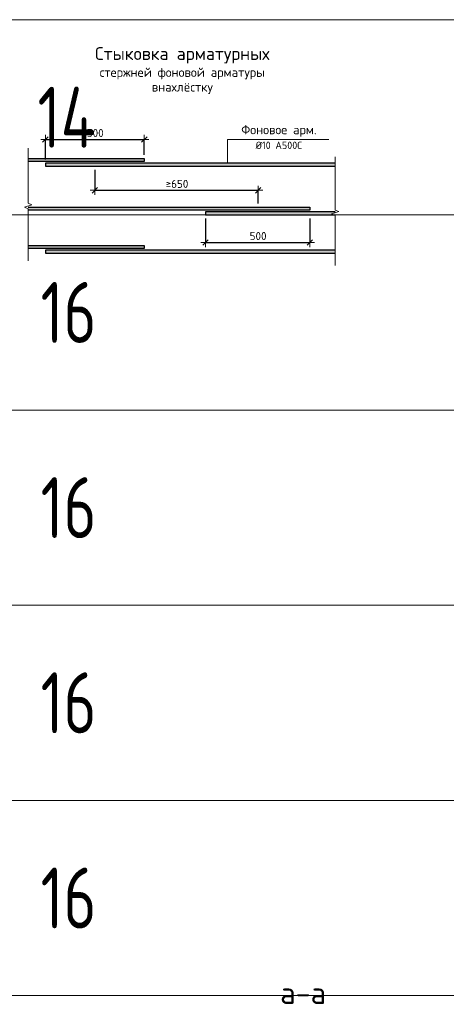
# Model space of a CAD drawing. Header units: metres. Extents: x -38 to 97, y -15 to 21.
# Tile 109 of 132: x 75.91 to 77.66, y 3.64 to 7.67. Entities that reach past the tile are written whole.
import ezdxf

# ---------------------------------------------------------------- set-up
doc = ezdxf.new("R2010")
doc.units = ezdxf.units.M
doc.header["$PDMODE"] = 65
doc.layers.add('XR$3$Арм.стержн.ниж.зоны Х', color=7, linetype='Continuous', lineweight=35, true_color=0xc600c6)
doc.layers.add('XR$5$Арм.стержн.ниж.зоны Х', color=7, linetype='Continuous', lineweight=35, true_color=0xc600c6)
doc.layers.add('XR$3$Размерная линия_ общее', color=7, linetype='Continuous', lineweight=13)
doc.layers.add('XR$5$Размерная линия_ общее', color=7, linetype='Continuous', lineweight=13)
doc.styles.add('ISOCPEUR', font='txt')
doc.dimstyles.new('DIMSTYLE_35', dxfattribs={"dimtxt": 0.033, "dimasz": 0.0375, "dimexe": 0, "dimexo": 0, "dimgap": 0.0165, "dimtad": 2, "dimdec": 0, "dimlfac": 1000, "dimrnd": 1, "dimzin": 12, "dimdsep": 46, "dimtxsty": 'ISOCPEUR', "dimblk1": 'ALL_ML_STRICH', "dimblk2": 'ALL_ML_STRICH', "dimsah": 1, "dimcen": 0, "dimclrd": 7, "dimclre": 256, "dimclrt": 7, "dimadec": 0, "dimazin": 0, "dimtfac": 1, "dimtdec": 0, "dimtix": 1, "dimtmove": 2, "dimatfit": 3, "dimfxl": 0, "dimtzin": 0, "dimlwd": 0, "dimlwe": -3, "dimarcsym": 0})
doc.dimstyles.new('DIMSTYLE_6', dxfattribs={"dimtxt": 0.033, "dimasz": 0.0375, "dimexe": 0, "dimexo": 0, "dimgap": 0.0165, "dimtad": 2, "dimdec": 0, "dimlfac": 1000, "dimrnd": 1, "dimzin": 12, "dimdsep": 46, "dimtxsty": 'ISOCPEUR', "dimblk1": 'ALL_ML_STRICH', "dimblk2": 'ALL_ML_STRICH', "dimsah": 1, "dimcen": 0, "dimclrd": 7, "dimclre": 256, "dimclrt": 7, "dimadec": 0, "dimazin": 0, "dimtfac": 1, "dimtdec": 0, "dimtix": 1, "dimtmove": 2, "dimatfit": 3, "dimfxl": 0, "dimtzin": 0, "dimlwd": 0, "dimlwe": -3, "dimarcsym": 0})
doc.dimstyles.new('DIMSTYLE_7', dxfattribs={"dimtxt": 0.033, "dimasz": 0.0375, "dimexe": 0, "dimexo": 0, "dimgap": 0.0165, "dimtad": 2, "dimdec": 0, "dimlfac": 1000, "dimrnd": 1, "dimzin": 12, "dimdsep": 46, "dimtxsty": 'ISOCPEUR', "dimblk1": 'ALL_ML_STRICH', "dimblk2": 'ALL_ML_STRICH', "dimsah": 1, "dimcen": 0, "dimclrd": 7, "dimclre": 256, "dimclrt": 7, "dimadec": 0, "dimazin": 0, "dimtfac": 1, "dimtdec": 0, "dimtix": 1, "dimtmove": 2, "dimatfit": 3, "dimfxl": 0, "dimtzin": 0, "dimlwd": 0, "dimlwe": -3, "dimarcsym": 0})
doc.dimstyles.new('DIMSTYLE_8', dxfattribs={"dimtxt": 0.033, "dimasz": 0.0375, "dimexe": 0, "dimexo": 0, "dimgap": 0.0165, "dimtad": 2, "dimdec": 0, "dimlfac": 1000, "dimrnd": 1, "dimzin": 12, "dimdsep": 46, "dimtxsty": 'ISOCPEUR', "dimblk1": 'ALL_ML_STRICH', "dimblk2": 'ALL_ML_STRICH', "dimsah": 1, "dimcen": 0, "dimclrd": 7, "dimclre": 256, "dimclrt": 7, "dimadec": 0, "dimazin": 0, "dimtfac": 1, "dimtdec": 0, "dimtix": 1, "dimtmove": 2, "dimatfit": 3, "dimfxl": 0, "dimtzin": 0, "dimlwd": 0, "dimlwe": -3, "dimarcsym": 0})

# ---------------------------------------------------------------- blocks, each defined once
blk = doc.blocks.new('ALL_ML_STRICH')
at = {"color": 0, "linetype": 'ByBlock', "lineweight": -2}
for p, q in [((-1, 0), (0.5, 0)), ((-0.3, -0.3), (0.3, 0.3)), ((0, -0.5), (0, 0.5))]:
    blk.add_line(p, q, dxfattribs=at)
blk = doc.blocks.new('*D40')
at = {"layer": 'DEFPOINTS', "color": 7, "linetype": 'Continuous', "lineweight": 13, "transparency": 33554687}
for p in [(76.0122, 7.1808), (76.0122, 7.0837), (76.4182, 7.1027)]:
    blk.add_point(p, dxfattribs=at)
at = {"layer": 'XR$3$Размерная линия_ общее', "color": 253, "linetype": 'Continuous', "lineweight": -2, "true_color": 0xa0a0a0, "transparency": 33554687}
for p, q in [((76.0122, 7.0987), (76.0122, 7.1808)), ((76.4182, 7.1177), (76.4182, 7.1808))]:
    blk.add_line(p, q, dxfattribs=at)
at = {"layer": 'XR$3$Размерная линия_ общее', "color": 7, "linetype": 'Continuous', "lineweight": -2, "transparency": 33554687}
blk.add_line((76.0122, 7.1808), (76.4182, 7.1808), dxfattribs=at)
at = {"layer": 'XR$3$Размерная линия_ общее', "color": 7, "linetype": 'Continuous', "lineweight": 13, "transparency": 33554687, "xscale": 0.0375, "yscale": 0.0375, "zscale": 0.0375, "rotation": 180}
blk.add_blockref('ALL_ML_STRICH', (76.0122, 7.1808), dxfattribs=at)
at = {"layer": 'XR$3$Размерная линия_ общее', "color": 7, "linetype": 'Continuous', "lineweight": 13, "transparency": 33554687, "xscale": 0.0375, "yscale": 0.0375, "zscale": 0.0375}
blk.add_blockref('ALL_ML_STRICH', (76.4182, 7.1808), dxfattribs=at)
at = {"layer": 'XR$3$Размерная линия_ общее', "color": 7, "linetype": 'Continuous', "lineweight": 13, "transparency": 33554687, "insert": (76.1822, 7.2238), "char_height": 0.033, "width": 0.00165, "attachment_point": 1, "line_spacing_factor": 0.60241, "style": 'ISOCPEUR'}
blk.add_mtext('500', dxfattribs=at)
blk = doc.blocks.new('*D41')
at = {"layer": 'DEFPOINTS', "color": 7, "linetype": 'Continuous', "lineweight": 13, "transparency": 33554687}
for p in [(76.2152, 7.0717), (76.2152, 6.9723), (76.8852, 6.9027)]:
    blk.add_point(p, dxfattribs=at)
at = {"layer": 'XR$3$Размерная линия_ общее', "color": 253, "linetype": 'Continuous', "lineweight": -2, "true_color": 0xa0a0a0, "transparency": 33554687}
for p, q in [((76.2152, 7.0567), (76.2152, 6.9723)), ((76.8852, 6.9177), (76.8852, 6.9723))]:
    blk.add_line(p, q, dxfattribs=at)
at = {"layer": 'XR$3$Размерная линия_ общее', "color": 7, "linetype": 'Continuous', "lineweight": -2, "transparency": 33554687}
blk.add_line((76.2152, 6.9723), (76.8852, 6.9723), dxfattribs=at)
at = {"layer": 'XR$3$Размерная линия_ общее', "color": 7, "linetype": 'Continuous', "lineweight": 13, "transparency": 33554687, "xscale": 0.0375, "yscale": 0.0375, "zscale": 0.0375, "rotation": 180}
blk.add_blockref('ALL_ML_STRICH', (76.2152, 6.9723), dxfattribs=at)
at = {"layer": 'XR$3$Размерная линия_ общее', "color": 7, "linetype": 'Continuous', "lineweight": 13, "transparency": 33554687, "xscale": 0.0375, "yscale": 0.0375, "zscale": 0.0375}
blk.add_blockref('ALL_ML_STRICH', (76.8852, 6.9723), dxfattribs=at)
at = {"layer": 'XR$3$Размерная линия_ общее', "color": 7, "linetype": 'Continuous', "lineweight": 13, "transparency": 33554687, "insert": (76.5056, 7.0153), "char_height": 0.033, "width": 0.00165, "attachment_point": 1, "line_spacing_factor": 0.60241, "style": 'ISOCPEUR'}
blk.add_mtext('≥650', dxfattribs=at)
blk = doc.blocks.new('*D42')
at = {"layer": 'DEFPOINTS', "color": 7, "linetype": 'Continuous', "lineweight": 13, "transparency": 33554687}
for p in [(76.6692, 6.8717), (77.0972, 6.8717), (76.6692, 6.7584)]:
    blk.add_point(p, dxfattribs=at)
at = {"layer": 'XR$3$Размерная линия_ общее', "color": 253, "linetype": 'Continuous', "lineweight": -2, "true_color": 0xa0a0a0, "transparency": 33554687}
for p, q in [((76.6692, 6.8567), (76.6692, 6.7584)), ((77.0972, 6.8567), (77.0972, 6.7584))]:
    blk.add_line(p, q, dxfattribs=at)
at = {"layer": 'XR$3$Размерная линия_ общее', "color": 7, "linetype": 'Continuous', "lineweight": -2, "transparency": 33554687}
blk.add_line((76.6692, 6.7584), (77.0972, 6.7584), dxfattribs=at)
at = {"layer": 'XR$3$Размерная линия_ общее', "color": 7, "linetype": 'Continuous', "lineweight": 13, "transparency": 33554687, "xscale": 0.0375, "yscale": 0.0375, "zscale": 0.0375, "rotation": 180}
blk.add_blockref('ALL_ML_STRICH', (76.6692, 6.7584), dxfattribs=at)
at = {"layer": 'XR$3$Размерная линия_ общее', "color": 7, "linetype": 'Continuous', "lineweight": 13, "transparency": 33554687, "xscale": 0.0375, "yscale": 0.0375, "zscale": 0.0375}
blk.add_blockref('ALL_ML_STRICH', (77.0972, 6.7584), dxfattribs=at)
at = {"layer": 'XR$3$Размерная линия_ общее', "color": 7, "linetype": 'Continuous', "lineweight": 13, "transparency": 33554687, "insert": (76.8502, 6.8014), "char_height": 0.033, "width": 0.00165, "attachment_point": 1, "line_spacing_factor": 0.60241, "style": 'ISOCPEUR'}
blk.add_mtext('500', dxfattribs=at)
blk = doc.blocks.new('ЭЛЕМЕНТ_УЗОРА_1')
at = {"color": 7, "linetype": 'Continuous', "lineweight": 13, "transparency": 33554687}
blk.add_line((75.9412, 6.6827), (75.9412, 6.6827), dxfattribs=at)
blk.add_lwpolyline([(75.9412, 7.1452), (75.9412, 6.919), (75.9562, 6.9126), (75.9262, 6.9038), (75.9412, 6.8964), (75.9412, 6.6827)], dxfattribs=at)
blk = doc.blocks.new('ЭЛЕМЕНТ_УЗОРА_2')
at = {"color": 7, "linetype": 'Continuous', "lineweight": 13, "transparency": 33554687}
blk.add_line((77.2012, 6.6637), (77.2012, 6.6637), dxfattribs=at)
blk.add_lwpolyline([(77.2012, 7.1092), (77.2012, 6.8913), (77.2162, 6.8851), (77.1862, 6.8766), (77.2012, 6.8695), (77.2012, 6.6637)], dxfattribs=at)
blk = doc.blocks.new('*D669')
at = {"layer": 'DEFPOINTS', "color": 7, "linetype": 'Continuous', "lineweight": 13, "transparency": 33554687}
for p in [(76.0122, 7.1808), (76.0122, 7.0837), (76.4182, 7.1027)]:
    blk.add_point(p, dxfattribs=at)
at = {"layer": 'XR$5$Размерная линия_ общее', "color": 253, "linetype": 'Continuous', "lineweight": -2, "true_color": 0xa0a0a0, "transparency": 33554687}
for p, q in [((76.0122, 7.0987), (76.0122, 7.1808)), ((76.4182, 7.1177), (76.4182, 7.1808))]:
    blk.add_line(p, q, dxfattribs=at)
at = {"layer": 'XR$5$Размерная линия_ общее', "color": 7, "linetype": 'Continuous', "lineweight": -2, "transparency": 33554687}
blk.add_line((76.0122, 7.1808), (76.4182, 7.1808), dxfattribs=at)
at = {"layer": 'XR$5$Размерная линия_ общее', "color": 7, "linetype": 'Continuous', "lineweight": 13, "transparency": 33554687, "xscale": 0.0375, "yscale": 0.0375, "zscale": 0.0375, "rotation": 180}
blk.add_blockref('ALL_ML_STRICH', (76.0122, 7.1808), dxfattribs=at)
at = {"layer": 'XR$5$Размерная линия_ общее', "color": 7, "linetype": 'Continuous', "lineweight": 13, "transparency": 33554687, "xscale": 0.0375, "yscale": 0.0375, "zscale": 0.0375}
blk.add_blockref('ALL_ML_STRICH', (76.4182, 7.1808), dxfattribs=at)
at = {"layer": 'XR$5$Размерная линия_ общее', "color": 7, "linetype": 'Continuous', "lineweight": 13, "transparency": 33554687, "insert": (76.1822, 7.2238), "char_height": 0.033, "width": 0.00165, "attachment_point": 1, "line_spacing_factor": 0.60241, "style": 'ISOCPEUR'}
blk.add_mtext('500', dxfattribs=at)
blk = doc.blocks.new('*D670')
at = {"layer": 'DEFPOINTS', "color": 7, "linetype": 'Continuous', "lineweight": 13, "transparency": 33554687}
for p in [(76.2152, 7.0717), (76.2152, 6.9723), (76.8852, 6.9027)]:
    blk.add_point(p, dxfattribs=at)
at = {"layer": 'XR$5$Размерная линия_ общее', "color": 253, "linetype": 'Continuous', "lineweight": -2, "true_color": 0xa0a0a0, "transparency": 33554687}
for p, q in [((76.2152, 7.0567), (76.2152, 6.9723)), ((76.8852, 6.9177), (76.8852, 6.9723))]:
    blk.add_line(p, q, dxfattribs=at)
at = {"layer": 'XR$5$Размерная линия_ общее', "color": 7, "linetype": 'Continuous', "lineweight": -2, "transparency": 33554687}
blk.add_line((76.2152, 6.9723), (76.8852, 6.9723), dxfattribs=at)
at = {"layer": 'XR$5$Размерная линия_ общее', "color": 7, "linetype": 'Continuous', "lineweight": 13, "transparency": 33554687, "xscale": 0.0375, "yscale": 0.0375, "zscale": 0.0375, "rotation": 180}
blk.add_blockref('ALL_ML_STRICH', (76.2152, 6.9723), dxfattribs=at)
at = {"layer": 'XR$5$Размерная линия_ общее', "color": 7, "linetype": 'Continuous', "lineweight": 13, "transparency": 33554687, "xscale": 0.0375, "yscale": 0.0375, "zscale": 0.0375}
blk.add_blockref('ALL_ML_STRICH', (76.8852, 6.9723), dxfattribs=at)
at = {"layer": 'XR$5$Размерная линия_ общее', "color": 7, "linetype": 'Continuous', "lineweight": 13, "transparency": 33554687, "insert": (76.5056, 7.0153), "char_height": 0.033, "width": 0.00165, "attachment_point": 1, "line_spacing_factor": 0.60241, "style": 'ISOCPEUR'}
blk.add_mtext('≥650', dxfattribs=at)
blk = doc.blocks.new('*D671')
at = {"layer": 'DEFPOINTS', "color": 7, "linetype": 'Continuous', "lineweight": 13, "transparency": 33554687}
for p in [(76.6692, 6.8717), (77.0972, 6.8717), (76.6692, 6.7584)]:
    blk.add_point(p, dxfattribs=at)
at = {"layer": 'XR$5$Размерная линия_ общее', "color": 253, "linetype": 'Continuous', "lineweight": -2, "true_color": 0xa0a0a0, "transparency": 33554687}
for p, q in [((76.6692, 6.8567), (76.6692, 6.7584)), ((77.0972, 6.8567), (77.0972, 6.7584))]:
    blk.add_line(p, q, dxfattribs=at)
at = {"layer": 'XR$5$Размерная линия_ общее', "color": 7, "linetype": 'Continuous', "lineweight": -2, "transparency": 33554687}
blk.add_line((76.6692, 6.7584), (77.0972, 6.7584), dxfattribs=at)
at = {"layer": 'XR$5$Размерная линия_ общее', "color": 7, "linetype": 'Continuous', "lineweight": 13, "transparency": 33554687, "xscale": 0.0375, "yscale": 0.0375, "zscale": 0.0375, "rotation": 180}
blk.add_blockref('ALL_ML_STRICH', (76.6692, 6.7584), dxfattribs=at)
at = {"layer": 'XR$5$Размерная линия_ общее', "color": 7, "linetype": 'Continuous', "lineweight": 13, "transparency": 33554687, "xscale": 0.0375, "yscale": 0.0375, "zscale": 0.0375}
blk.add_blockref('ALL_ML_STRICH', (77.0972, 6.7584), dxfattribs=at)
at = {"layer": 'XR$5$Размерная линия_ общее', "color": 7, "linetype": 'Continuous', "lineweight": 13, "transparency": 33554687, "insert": (76.8502, 6.8014), "char_height": 0.033, "width": 0.00165, "attachment_point": 1, "line_spacing_factor": 0.60241, "style": 'ISOCPEUR'}
blk.add_mtext('500', dxfattribs=at)
blk = doc.blocks.new('ЭЛЕМЕНТ_УЗОРА_15')
at = {"color": 7, "linetype": 'Continuous', "lineweight": 13, "transparency": 33554687}
blk.add_line((75.9412, 6.6827), (75.9412, 6.6827), dxfattribs=at)
blk.add_lwpolyline([(75.9412, 7.1452), (75.9412, 6.919), (75.9562, 6.9126), (75.9262, 6.9038), (75.9412, 6.8964), (75.9412, 6.6827)], dxfattribs=at)
blk = doc.blocks.new('ЭЛЕМЕНТ_УЗОРА_16')
at = {"color": 7, "linetype": 'Continuous', "lineweight": 13, "transparency": 33554687}
blk.add_line((77.2012, 6.6637), (77.2012, 6.6637), dxfattribs=at)
blk.add_lwpolyline([(77.2012, 7.1092), (77.2012, 6.8913), (77.2162, 6.8851), (77.1862, 6.8766), (77.2012, 6.8695), (77.2012, 6.6637)], dxfattribs=at)

msp = doc.modelspace()

# ---------------------------------------------------------------- hatches: boundary and pattern name
at = {"linetype": 'Continuous', "lineweight": 13, "true_color": 0xc8c8c8, "transparency": 33554687}
for points in [[(75.9412, 7.0907), (76.4182, 7.0907), (76.4182, 7.1027), (75.9412, 7.1027)], [(75.9412, 7.0907), (76.4182, 7.0907), (76.4182, 7.1027), (75.9412, 7.1027)], [(76.0122, 7.0837), (76.0122, 7.0717), (77.2012, 7.0717), (77.2012, 7.0837)], [(76.0122, 7.0837), (76.0122, 7.0717), (77.2012, 7.0717), (77.2012, 7.0837)], [(75.9412, 6.8907), (77.0972, 6.8907), (77.0972, 6.9027), (75.9412, 6.9027)], [(75.9412, 6.8907), (77.0972, 6.8907), (77.0972, 6.9027), (75.9412, 6.9027)], [(76.6692, 6.8837), (76.6692, 6.8717), (77.2012, 6.8717), (77.2012, 6.8837)], [(76.6692, 6.8837), (76.6692, 6.8717), (77.2012, 6.8717), (77.2012, 6.8837)], [(75.9412, 6.7341), (76.4182, 6.7341), (76.4182, 6.7461), (75.9412, 6.7461)], [(75.9412, 6.7341), (76.4182, 6.7341), (76.4182, 6.7461), (75.9412, 6.7461)], [(76.0122, 6.7271), (76.0122, 6.7151), (77.2012, 6.7151), (77.2012, 6.7271)], [(76.0122, 6.7271), (76.0122, 6.7151), (77.2012, 6.7151), (77.2012, 6.7271)]]:
    msp.add_hatch(color=9, dxfattribs=at).paths.add_polyline_path(points)

# ---------------------------------------------------------------- linework, layer by layer
at = {"color": 7, "linetype": 'Continuous', "lineweight": 13, "transparency": 33554687}
for p, q in [((86.4198, 7.6717), (67.9198, 7.6717)), ((86.4198, 6.8717), (67.9198, 6.8717)), ((86.4198, 6.0717), (67.9198, 6.0717)), ((86.4198, 5.2717), (67.9198, 5.2717)), ((86.4198, 4.4717), (67.9198, 4.4717)), ((86.4198, 3.6717), (67.9198, 3.6717))]:
    msp.add_line(p, q, dxfattribs=at)
msp.add_lwpolyline([(76.7597, 7.0837), (76.7597, 7.1808), (77.1752, 7.1808)], dxfattribs=at)
msp.add_lwpolyline([(76.7597, 7.0837), (76.7597, 7.1808), (77.1752, 7.1808)], dxfattribs=at)
at = {"layer": 'XR$3$Арм.стержн.ниж.зоны Х', "color": 7, "linetype": 'Continuous', "lineweight": 25, "transparency": 33554687}
for points in [[(75.9412, 7.1027), (76.4182, 7.1027), (76.4182, 7.0907), (75.9412, 7.0907)], [(77.2012, 7.0837), (76.0122, 7.0837), (76.0122, 7.0717), (77.2012, 7.0717)], [(75.9412, 6.9027), (77.0972, 6.9027), (77.0972, 6.8907), (75.9412, 6.8907)], [(77.2012, 6.8837), (76.6692, 6.8837), (76.6692, 6.8717), (77.2012, 6.8717)], [(75.9412, 6.7461), (76.4182, 6.7461), (76.4182, 6.7341), (75.9412, 6.7341)], [(77.2012, 6.7271), (76.0122, 6.7271), (76.0122, 6.7151), (77.2012, 6.7151)]]:
    msp.add_lwpolyline(points, dxfattribs=at)
at = {"layer": 'XR$5$Арм.стержн.ниж.зоны Х', "color": 7, "linetype": 'Continuous', "lineweight": 25, "transparency": 33554687}
for points in [[(75.9412, 7.1027), (76.4182, 7.1027), (76.4182, 7.0907), (75.9412, 7.0907)], [(77.2012, 7.0837), (76.0122, 7.0837), (76.0122, 7.0717), (77.2012, 7.0717)], [(75.9412, 6.9027), (77.0972, 6.9027), (77.0972, 6.8907), (75.9412, 6.8907)], [(77.2012, 6.8837), (76.6692, 6.8837), (76.6692, 6.8717), (77.2012, 6.8717)], [(75.9412, 6.7461), (76.4182, 6.7461), (76.4182, 6.7341), (75.9412, 6.7341)], [(77.2012, 6.7271), (76.0122, 6.7271), (76.0122, 6.7151), (77.2012, 6.7151)]]:
    msp.add_lwpolyline(points, dxfattribs=at)

# ---------------------------------------------------------------- block references
at = {"color": 7, "linetype": 'Continuous', "lineweight": 13, "transparency": 33554687}
for name in ['ЭЛЕМЕНТ_УЗОРА_1', 'ЭЛЕМЕНТ_УЗОРА_15', 'ЭЛЕМЕНТ_УЗОРА_2', 'ЭЛЕМЕНТ_УЗОРА_16']:
    msp.add_blockref(name, (0, 0), dxfattribs=at)

# ---------------------------------------------------------------- texts
at = {"color": 7, "linetype": 'Continuous', "lineweight": 13, "transparency": 33554687, "attachment_point": 2}
for s, insert, char_height, width, line_spacing_factor in [('\\A1;{\\fISOCPEUR|i0|b0;\\H0.052500;\\W1.000000;\\C7;Стыковка арматурных}\\P{\\fISOCPEUR|i0|b0;\\H0.037500;\\W1.000000;\\C7;стержней фоновой арматуры}\\P{\\fISOCPEUR|i0|b0;\\H0.037500;\\W1.000000;\\C7;внахлёстку}\\P', (76.5737, 7.5592), 0.0525, 0.938044, 0.963855), ('\\A1;{\\fISOCPEUR|i0|b0;\\H0.052500;\\W1.000000;\\C7;Стыковка арматурных}\\P{\\fISOCPEUR|i0|b0;\\H0.037500;\\W1.000000;\\C7;стержней фоновой арматуры}\\P{\\fISOCPEUR|i0|b0;\\H0.037500;\\W1.000000;\\C7;внахлёстку}\\P', (76.5737, 7.5592), 0.0525, 0.938044, 0.963855), ('\\A1;{\\fISOCPEUR|i0|b0;\\H0.037500;\\W1.000000;\\C7;Фоновое арм.}\\P{\\fISOCPEUR|i0|b0;\\H0.030000;\\W1.000000;\\C7;Ø10 А500С}\\P', (76.9702, 7.2396), 0.0375, 0.328781, 1.084337), ('\\A1;{\\fISOCPEUR|i0|b0;\\H0.037500;\\W1.000000;\\C7;Фоновое арм.}\\P{\\fISOCPEUR|i0|b0;\\H0.030000;\\W1.000000;\\C7;Ø10 А500С}\\P', (76.9702, 7.2396), 0.0375, 0.328781, 1.084337)]:
    msp.add_mtext(s, dxfattribs=dict(at, insert=insert, char_height=char_height, width=width, line_spacing_factor=line_spacing_factor))
at = {"color": 7, "linetype": 'Continuous', "lineweight": 35, "transparency": 33554687, "char_height": 0.25, "attachment_point": 7, "style": 'ISOCPEUR'}
for s, insert, width in [('\\W0.76;14', (75.98, 7.1467), 0.420468), ('\\W0.75;16', (75.9925, 6.3467), 0.393567), ('\\W0.75;16', (75.9925, 5.5467), 0.393567), ('\\W0.75;16', (75.9925, 4.7467), 0.393567), ('\\W0.75;16', (75.9925, 3.9467), 0.393567)]:
    msp.add_mtext(s, dxfattribs=dict(at, insert=insert, width=width))
at = {"color": 7, "linetype": 'Continuous', "lineweight": 50, "transparency": 33554687, "insert": (77.0695, 3.6825), "char_height": 0.09, "width": 0.2484, "attachment_point": 5, "style": 'ISOCPEUR'}
msp.add_mtext('\\A1;{\\fISOCPEUR|i0|b0;\\H0.090000;\\W1.000000;\\C7;а-а}\\P', dxfattribs=at)
msp.add_mtext('\\A1;{\\fISOCPEUR|i0|b0;\\H0.090000;\\W1.000000;\\C7;а-а}\\P', dxfattribs=at)

# ---------------------------------------------------------------- dimensions: what is measured, and where the dimension line sits
at = {"layer": 'XR$3$Размерная линия_ общее', "color": 7, "linetype": 'Continuous', "lineweight": 13, "transparency": 33554687}
for base, p1, p2, text, dimstyle, override, picture, middle in [((76.4182, 7.1808), (76.0122, 7.0987), (76.4182, 7.1177), '500', 'DIMSTYLE_6', {"dimpost": '<>', "dimclrd": 7, "dimclre": 253, "dimclrt": 7, "dimlwd": 0, "dimlwe": 65533}, '*D40', (76.2152, 7.1973)), ((76.8852, 6.9723), (76.2152, 7.0567), (76.8852, 6.9177), '≥650', 'DIMSTYLE_7', {"dimpost": '≥<>', "dimclrd": 7, "dimclre": 253, "dimclrt": 7, "dimlwd": 0, "dimlwe": 65533}, '*D41', (76.5502, 6.9888)), ((77.0972, 6.7584), (76.6692, 6.8567), (77.0972, 6.8567), '500', 'DIMSTYLE_8', {"dimpost": '<>', "dimclrd": 7, "dimclre": 253, "dimclrt": 7, "dimlwd": 0, "dimlwe": 65533}, '*D42', (76.8832, 6.7749))]:
    dim = msp.add_linear_dim(base=base, p1=p1, p2=p2, text=text, dimstyle=dimstyle, override=override, dxfattribs=at)
    dim.commit()
    dim.dimension.update_dxf_attribs({"geometry": picture, "text_midpoint": middle, "dimtype": 160})
at = {"layer": 'XR$5$Размерная линия_ общее', "color": 7, "linetype": 'Continuous', "lineweight": 13, "transparency": 33554687}
for base, p1, p2, text, dimstyle, override, picture, middle in [((76.4182, 7.1808), (76.0122, 7.0987), (76.4182, 7.1177), '500', 'DIMSTYLE_8', {"dimpost": '<>', "dimclrd": 7, "dimclre": 253, "dimclrt": 7, "dimlwd": 0, "dimlwe": 65533}, '*D669', (76.2152, 7.1973)), ((76.8852, 6.9723), (76.2152, 7.0567), (76.8852, 6.9177), '≥650', 'DIMSTYLE_35', {"dimpost": '≥<>', "dimclrd": 7, "dimclre": 253, "dimclrt": 7, "dimlwd": 0, "dimlwe": 65533}, '*D670', (76.5502, 6.9888)), ((77.0972, 6.7584), (76.6692, 6.8567), (77.0972, 6.8567), '500', 'DIMSTYLE_8', {"dimpost": '<>', "dimclrd": 7, "dimclre": 253, "dimclrt": 7, "dimlwd": 0, "dimlwe": 65533}, '*D671', (76.8832, 6.7749))]:
    dim = msp.add_linear_dim(base=base, p1=p1, p2=p2, text=text, dimstyle=dimstyle, override=override, dxfattribs=at)
    dim.commit()
    dim.dimension.update_dxf_attribs({"geometry": picture, "text_midpoint": middle, "dimtype": 160})

doc.saveas('drawing.dxf')
